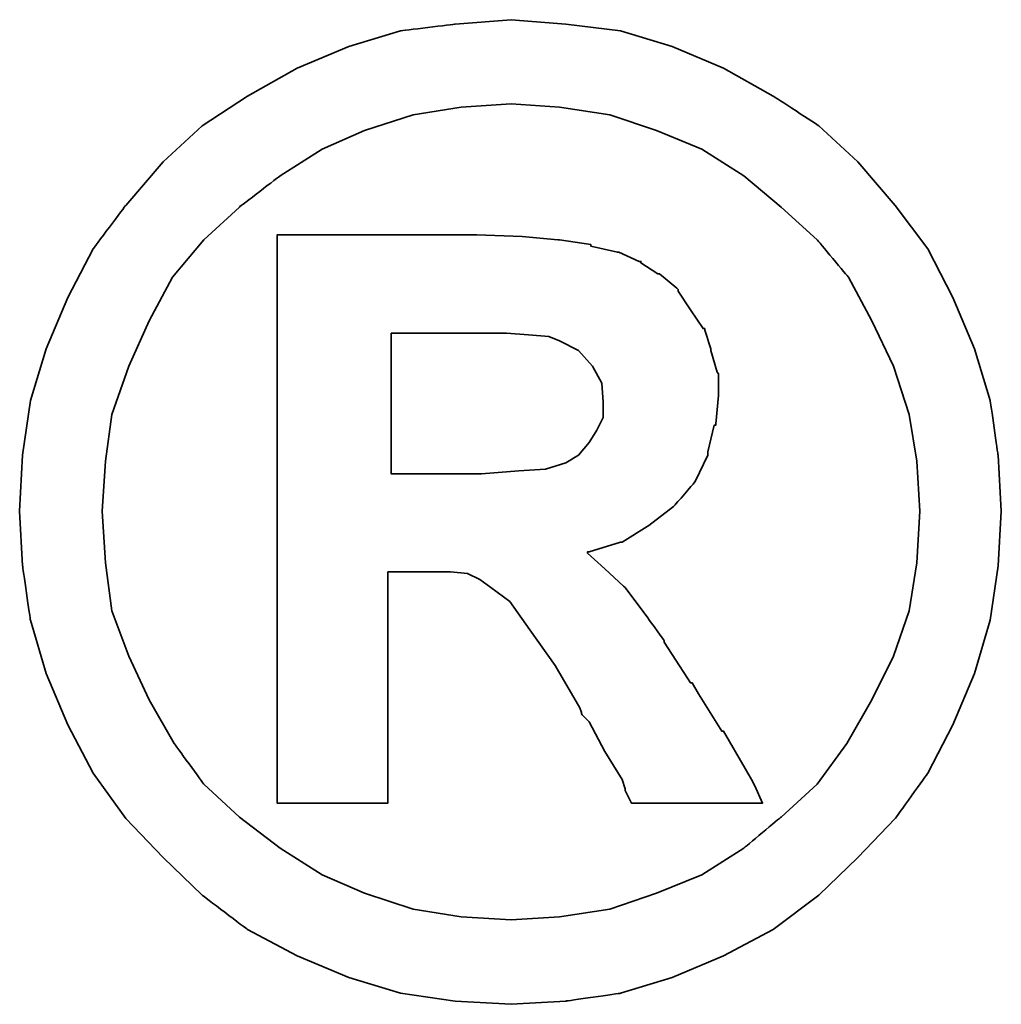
# Model space of a CAD drawing. Extents: x 26 to 212, y 72 to 159.
# Tile 47 of 49: x 164.08 to 165.1, y 124.21 to 125.23. Entities that reach past the tile are written whole.
import ezdxf

# ---------------------------------------------------------------- set-up
doc = ezdxf.new("R2010")
doc.units = 0
doc.header["$LTSCALE"] = 3
doc.header["$MEASUREMENT"] = 0
doc.layers.add('DIM', color=4, linetype='CONTINUOUS')
doc.layers.add('layer 1', color=7, linetype='CONTINUOUS')

# ---------------------------------------------------------------- blocks, each defined once
blk = doc.blocks.new('TBI MOTION logo(完整正式版)')
at = {"layer": 'layer 1', "color": 22, "lineweight": 35}
for points, knots in [([(81.20634, 4.98624), (81.20634, 4.98624), (81.18649, 5.32862), (81.18649, 5.32862), (81.18649, 5.32862), (81.18649, 5.32862), (81.13886, 5.66206), (81.13886, 5.66206), (81.13886, 5.66206), (81.13886, 5.66206), (81.04359, 5.97764), (81.04359, 5.97764), (81.04359, 5.97764), (81.04359, 5.97764), (80.91061, 6.29124), (80.91061, 6.29124), (80.91061, 6.29124), (80.91061, 6.29124), (80.75778, 6.58697), (80.75778, 6.58697), (80.75778, 6.58697), (80.75778, 6.58697), (80.5593, 6.85294), (80.5593, 6.85294), (80.5593, 6.85294), (80.5593, 6.85294), (80.33105, 7.1189), (80.33105, 7.1189), (80.33105, 7.1189), (80.33105, 7.1189), (80.09287, 7.33921), (80.09287, 7.33921), (80.09287, 7.33921), (80.09287, 7.33921), (79.815, 7.51982), (79.815, 7.51982), (79.815, 7.51982), (79.815, 7.51982), (79.51133, 7.69051), (79.51133, 7.69051), (79.51133, 7.69051), (79.51133, 7.69051), (79.19773, 7.8235), (79.19773, 7.8235), (79.19773, 7.8235), (79.19773, 7.8235), (78.88215, 7.91877), (78.88215, 7.91877), (78.88215, 7.91877), (78.88215, 7.91877), (78.54871, 7.95846), (78.54871, 7.95846), (78.54871, 7.95846), (78.54871, 7.95846), (78.21526, 7.98625), (78.21526, 7.98625), (78.21526, 7.98625), (78.21526, 7.98625), (77.87388, 7.95846), (77.87388, 7.95846), (77.87388, 7.95846), (77.87388, 7.95846), (77.54044, 7.91877), (77.54044, 7.91877), (77.54044, 7.91877), (77.54044, 7.91877), (77.22485, 7.8235), (77.22485, 7.8235), (77.22485, 7.8235), (77.22485, 7.8235), (76.91027, 7.69051), (76.91027, 7.69051), (76.91027, 7.69051), (76.91027, 7.69051), (76.6056, 7.51982), (76.6056, 7.51982), (76.6056, 7.51982), (76.6056, 7.51982), (76.32972, 7.33921), (76.32972, 7.33921), (76.32972, 7.33921), (76.32972, 7.33921), (76.09154, 7.1189), (76.09154, 7.1189), (76.09154, 7.1189), (76.09154, 7.1189), (75.86329, 6.85294), (75.86329, 6.85294), (75.86329, 6.85294), (75.86329, 6.85294), (75.66382, 6.58697), (75.66382, 6.58697), (75.66382, 6.58697), (75.66382, 6.58697), (75.51099, 6.29124), (75.51099, 6.29124), (75.51099, 6.29124), (75.51099, 6.29124), (75.37702, 5.97764), (75.37702, 5.97764), (75.37702, 5.97764), (75.37702, 5.97764), (75.28175, 5.66206), (75.28175, 5.66206), (75.28175, 5.66206), (75.28175, 5.66206), (75.23411, 5.32862), (75.23411, 5.32862), (75.23411, 5.32862), (75.23411, 5.32862), (75.21625, 4.98624), (75.21625, 4.98624), (75.21625, 4.98624), (75.21625, 4.98624), (75.23411, 4.6528), (75.23411, 4.6528), (75.23411, 4.6528), (75.23411, 4.6528), (75.28175, 4.32035), (75.28175, 4.32035), (75.28175, 4.32035), (75.28175, 4.32035), (75.37702, 3.99583), (75.37702, 3.99583), (75.37702, 3.99583), (75.37702, 3.99583), (75.51099, 3.68224), (75.51099, 3.68224), (75.51099, 3.68224), (75.51099, 3.68224), (75.66382, 3.38749), (75.66382, 3.38749), (75.66382, 3.38749), (75.66382, 3.38749), (75.86329, 3.10963), (75.86329, 3.10963), (75.86329, 3.10963), (75.86329, 3.10963), (76.09154, 2.87145), (76.09154, 2.87145), (76.09154, 2.87145), (76.09154, 2.87145), (76.32972, 2.6432), (76.32972, 2.6432), (76.32972, 2.6432), (76.32972, 2.6432), (76.6056, 2.43381), (76.6056, 2.43381), (76.6056, 2.43381), (76.6056, 2.43381), (76.91027, 2.27205), (76.91027, 2.27205), (76.91027, 2.27205), (76.91027, 2.27205), (77.22485, 2.13906), (77.22485, 2.13906), (77.22485, 2.13906), (77.22485, 2.13906), (77.54044, 2.0438), (77.54044, 2.0438), (77.54044, 2.0438), (77.54044, 2.0438), (77.87388, 1.99616), (77.87388, 1.99616), (77.87388, 1.99616), (77.87388, 1.99616), (78.21526, 1.97631), (78.21526, 1.97631), (78.21526, 1.97631), (78.21526, 1.97631), (78.54871, 1.99616), (78.54871, 1.99616), (78.54871, 1.99616), (78.54871, 1.99616), (78.88215, 2.0438), (78.88215, 2.0438), (78.88215, 2.0438), (78.88215, 2.0438), (79.19773, 2.13906), (79.19773, 2.13906), (79.19773, 2.13906), (79.19773, 2.13906), (79.51133, 2.27205), (79.51133, 2.27205), (79.51133, 2.27205), (79.51133, 2.27205), (79.815, 2.43381), (79.815, 2.43381), (79.815, 2.43381), (79.815, 2.43381), (80.09287, 2.6432), (80.09287, 2.6432), (80.09287, 2.6432), (80.09287, 2.6432), (80.33105, 2.87145), (80.33105, 2.87145), (80.33105, 2.87145), (80.33105, 2.87145), (80.5593, 3.10963), (80.5593, 3.10963), (80.5593, 3.10963), (80.5593, 3.10963), (80.75778, 3.38749), (80.75778, 3.38749), (80.75778, 3.38749), (80.75778, 3.38749), (80.91061, 3.68224), (80.91061, 3.68224), (80.91061, 3.68224), (80.91061, 3.68224), (81.04359, 3.99583), (81.04359, 3.99583), (81.04359, 3.99583), (81.04359, 3.99583), (81.13886, 4.32035), (81.13886, 4.32035), (81.13886, 4.32035), (81.13886, 4.32035), (81.18649, 4.6528), (81.18649, 4.6528), (81.18649, 4.6528), (81.18649, 4.6528), (81.20634, 4.98624), (81.20634, 4.98624)], [0, 0, 0, 0, 0.0178571, 0.0178571, 0.0178571, 0.0178572, 0.0357143, 0.0357143, 0.0357143, 0.0357143, 0.0535714, 0.0535714, 0.0535714, 0.0535714, 0.0714286, 0.0714286, 0.0714286, 0.0714286, 0.0892857, 0.0892857, 0.0892857, 0.0892857, 0.1071429, 0.1071429, 0.1071429, 0.1071429, 0.125, 0.125, 0.125, 0.125, 0.1428571, 0.1428571, 0.1428571, 0.1428572, 0.1607143, 0.1607143, 0.1607143, 0.1607143, 0.1785714, 0.1785714, 0.1785714, 0.1785714, 0.1964286, 0.1964286, 0.1964286, 0.1964286, 0.2142857, 0.2142857, 0.2142857, 0.2142857, 0.2321429, 0.2321429, 0.2321429, 0.2321429, 0.25, 0.25, 0.25, 0.25, 0.2678571, 0.2678571, 0.2678571, 0.2678572, 0.2857143, 0.2857143, 0.2857143, 0.2857143, 0.3035714, 0.3035714, 0.3035714, 0.3035714, 0.3214286, 0.3214286, 0.3214286, 0.3214286, 0.3392857, 0.3392857, 0.3392857, 0.3392857, 0.3571429, 0.3571429, 0.3571429, 0.3571429, 0.375, 0.375, 0.375, 0.375, 0.3928571, 0.3928571, 0.3928571, 0.3928572, 0.4107143, 0.4107143, 0.4107143, 0.4107143, 0.4285714, 0.4285714, 0.4285714, 0.4285714, 0.4464286, 0.4464286, 0.4464286, 0.4464286, 0.4642857, 0.4642857, 0.4642857, 0.4642857, 0.4821429, 0.4821429, 0.4821429, 0.4821429, 0.5, 0.5, 0.5, 0.5, 0.5178571, 0.5178571, 0.5178571, 0.5178572, 0.5357143, 0.5357143, 0.5357143, 0.5357143, 0.5535714, 0.5535714, 0.5535714, 0.5535714, 0.5714286, 0.5714286, 0.5714286, 0.5714286, 0.5892857, 0.5892857, 0.5892857, 0.5892857, 0.6071429, 0.6071429, 0.6071429, 0.6071429, 0.625, 0.625, 0.625, 0.625, 0.6428571, 0.6428571, 0.6428571, 0.6428572, 0.6607143, 0.6607143, 0.6607143, 0.6607143, 0.6785714, 0.6785714, 0.6785714, 0.6785714, 0.6964286, 0.6964286, 0.6964286, 0.6964286, 0.7142857, 0.7142857, 0.7142857, 0.7142857, 0.7321429, 0.7321429, 0.7321429, 0.7321429, 0.75, 0.75, 0.75, 0.75, 0.7678571, 0.7678571, 0.7678571, 0.7678572, 0.7857143, 0.7857143, 0.7857143, 0.7857143, 0.8035714, 0.8035714, 0.8035714, 0.8035714, 0.8214286, 0.8214286, 0.8214286, 0.8214286, 0.8392857, 0.8392857, 0.8392857, 0.8392857, 0.8571429, 0.8571429, 0.8571429, 0.8571429, 0.875, 0.875, 0.875, 0.875, 0.8928571, 0.8928571, 0.8928571, 0.8928572, 0.9107143, 0.9107143, 0.9107143, 0.9107143, 0.9285714, 0.9285714, 0.9285714, 0.9285714, 0.9464286, 0.9464286, 0.9464286, 0.9464286, 0.9642857, 0.9642857, 0.9642857, 0.9642857, 0.9821429, 0.9821429, 0.9821429, 0.9821429, 1, 1, 1, 1]), ([(80.71014, 4.98624), (80.71014, 4.98624), (80.69129, 5.29091), (80.69129, 5.29091), (80.69129, 5.29091), (80.69129, 5.29091), (80.64464, 5.57672), (80.64464, 5.57672), (80.64464, 5.57672), (80.64464, 5.57672), (80.54937, 5.87245), (80.54937, 5.87245), (80.54937, 5.87245), (80.54937, 5.87245), (80.41639, 6.14833), (80.41639, 6.14833), (80.41639, 6.14833), (80.41639, 6.14833), (80.27349, 6.41429), (80.27349, 6.41429), (80.27349, 6.41429), (80.27349, 6.41429), (80.08295, 6.64255), (80.08295, 6.64255), (80.08295, 6.64255), (80.08295, 6.64255), (79.86264, 6.84301), (79.86264, 6.84301), (79.86264, 6.84301), (79.86264, 6.84301), (79.63439, 7.03355), (79.63439, 7.03355), (79.63439, 7.03355), (79.63439, 7.03355), (79.37835, 7.1963), (79.37835, 7.1963), (79.37835, 7.1963), (79.37835, 7.1963), (79.10246, 7.30944), (79.10246, 7.30944), (79.10246, 7.30944), (79.10246, 7.30944), (78.81665, 7.40471), (78.81665, 7.40471), (78.81665, 7.40471), (78.81665, 7.40471), (78.511, 7.45234), (78.511, 7.45234), (78.511, 7.45234), (78.511, 7.45234), (78.21526, 7.47219), (78.21526, 7.47219), (78.21526, 7.47219), (78.21526, 7.47219), (77.9106, 7.45234), (77.9106, 7.45234), (77.9106, 7.45234), (77.9106, 7.45234), (77.61685, 7.40471), (77.61685, 7.40471), (77.61685, 7.40471), (77.61685, 7.40471), (77.32012, 7.30944), (77.32012, 7.30944), (77.32012, 7.30944), (77.32012, 7.30944), (77.06309, 7.1963), (77.06309, 7.1963), (77.06309, 7.1963), (77.06309, 7.1963), (76.80606, 7.03355), (76.80606, 7.03355), (76.80606, 7.03355), (76.80606, 7.03355), (76.55797, 6.84301), (76.55797, 6.84301), (76.55797, 6.84301), (76.55797, 6.84301), (76.34063, 6.64255), (76.34063, 6.64255), (76.34063, 6.64255), (76.34063, 6.64255), (76.1491, 6.41429), (76.1491, 6.41429), (76.1491, 6.41429), (76.1491, 6.41429), (76.0062, 6.14833), (76.0062, 6.14833), (76.0062, 6.14833), (76.0062, 6.14833), (75.88314, 5.87245), (75.88314, 5.87245), (75.88314, 5.87245), (75.88314, 5.87245), (75.77794, 5.57672), (75.77794, 5.57672), (75.77794, 5.57672), (75.77794, 5.57672), (75.73924, 5.29091), (75.73924, 5.29091), (75.73924, 5.29091), (75.73924, 5.29091), (75.72039, 4.98624), (75.72039, 4.98624), (75.72039, 4.98624), (75.72039, 4.98624), (75.73924, 4.67165), (75.73924, 4.67165), (75.73924, 4.67165), (75.73924, 4.67165), (75.77794, 4.37791), (75.77794, 4.37791), (75.77794, 4.37791), (75.77794, 4.37791), (75.88314, 4.10102), (75.88314, 4.10102), (75.88314, 4.10102), (75.88314, 4.10102), (76.0062, 3.83407), (76.0062, 3.83407), (76.0062, 3.83407), (76.0062, 3.83407), (76.15902, 3.56811), (76.15902, 3.56811), (76.15902, 3.56811), (76.15902, 3.56811), (76.34063, 3.32001), (76.34063, 3.32001), (76.34063, 3.32001), (76.34063, 3.32001), (76.55797, 3.11955), (76.55797, 3.11955), (76.55797, 3.11955), (76.55797, 3.11955), (76.80606, 2.92901), (76.80606, 2.92901), (76.80606, 2.92901), (76.80606, 2.92901), (77.06309, 2.76725), (77.06309, 2.76725), (77.06309, 2.76725), (77.06309, 2.76725), (77.32012, 2.65412), (77.32012, 2.65412), (77.32012, 2.65412), (77.32012, 2.65412), (77.61685, 2.55786), (77.61685, 2.55786), (77.61685, 2.55786), (77.61685, 2.55786), (77.9106, 2.51022), (77.9106, 2.51022), (77.9106, 2.51022), (77.9106, 2.51022), (78.21526, 2.49137), (78.21526, 2.49137), (78.21526, 2.49137), (78.21526, 2.49137), (78.511, 2.51022), (78.511, 2.51022), (78.511, 2.51022), (78.511, 2.51022), (78.81665, 2.55786), (78.81665, 2.55786), (78.81665, 2.55786), (78.81665, 2.55786), (79.10246, 2.65412), (79.10246, 2.65412), (79.10246, 2.65412), (79.10246, 2.65412), (79.37835, 2.76725), (79.37835, 2.76725), (79.37835, 2.76725), (79.37835, 2.76725), (79.63439, 2.92901), (79.63439, 2.92901), (79.63439, 2.92901), (79.63439, 2.92901), (79.86264, 3.11955), (79.86264, 3.11955), (79.86264, 3.11955), (79.86264, 3.11955), (80.08295, 3.32001), (80.08295, 3.32001), (80.08295, 3.32001), (80.08295, 3.32001), (80.26356, 3.56811), (80.26356, 3.56811), (80.26356, 3.56811), (80.26356, 3.56811), (80.41639, 3.83407), (80.41639, 3.83407), (80.41639, 3.83407), (80.41639, 3.83407), (80.54937, 4.10102), (80.54937, 4.10102), (80.54937, 4.10102), (80.54937, 4.10102), (80.64464, 4.37791), (80.64464, 4.37791), (80.64464, 4.37791), (80.64464, 4.37791), (80.69129, 4.67165), (80.69129, 4.67165), (80.69129, 4.67165), (80.69129, 4.67165), (80.71014, 4.98624), (80.71014, 4.98624)], [0, 0, 0, 0, 0.0192308, 0.0192308, 0.0192308, 0.0192308, 0.0384615, 0.0384615, 0.0384615, 0.0384615, 0.0576923, 0.0576923, 0.0576923, 0.0576923, 0.0769231, 0.0769231, 0.0769231, 0.0769231, 0.0961538, 0.0961538, 0.0961538, 0.0961539, 0.1153846, 0.1153846, 0.1153846, 0.1153846, 0.1346154, 0.1346154, 0.1346154, 0.1346154, 0.1538462, 0.1538462, 0.1538462, 0.1538462, 0.1730769, 0.1730769, 0.1730769, 0.1730769, 0.1923077, 0.1923077, 0.1923077, 0.1923077, 0.2115385, 0.2115385, 0.2115385, 0.2115385, 0.2307692, 0.2307692, 0.2307692, 0.2307692, 0.25, 0.25, 0.25, 0.25, 0.2692308, 0.2692308, 0.2692308, 0.2692308, 0.2884615, 0.2884615, 0.2884615, 0.2884615, 0.3076923, 0.3076923, 0.3076923, 0.3076923, 0.3269231, 0.3269231, 0.3269231, 0.3269231, 0.3461538, 0.3461538, 0.3461538, 0.3461539, 0.3653846, 0.3653846, 0.3653846, 0.3653846, 0.3846154, 0.3846154, 0.3846154, 0.3846154, 0.4038462, 0.4038462, 0.4038462, 0.4038462, 0.4230769, 0.4230769, 0.4230769, 0.4230769, 0.4423077, 0.4423077, 0.4423077, 0.4423077, 0.4615385, 0.4615385, 0.4615385, 0.4615385, 0.4807692, 0.4807692, 0.4807692, 0.4807692, 0.5, 0.5, 0.5, 0.5, 0.5192308, 0.5192308, 0.5192308, 0.5192308, 0.5384615, 0.5384615, 0.5384615, 0.5384615, 0.5576923, 0.5576923, 0.5576923, 0.5576923, 0.5769231, 0.5769231, 0.5769231, 0.5769231, 0.5961538, 0.5961538, 0.5961538, 0.5961539, 0.6153846, 0.6153846, 0.6153846, 0.6153846, 0.6346154, 0.6346154, 0.6346154, 0.6346154, 0.6538462, 0.6538462, 0.6538462, 0.6538462, 0.6730769, 0.6730769, 0.6730769, 0.6730769, 0.6923077, 0.6923077, 0.6923077, 0.6923077, 0.7115385, 0.7115385, 0.7115385, 0.7115385, 0.7307692, 0.7307692, 0.7307692, 0.7307692, 0.75, 0.75, 0.75, 0.75, 0.7692308, 0.7692308, 0.7692308, 0.7692308, 0.7884615, 0.7884615, 0.7884615, 0.7884615, 0.8076923, 0.8076923, 0.8076923, 0.8076923, 0.8269231, 0.8269231, 0.8269231, 0.8269231, 0.8461538, 0.8461538, 0.8461538, 0.8461539, 0.8653846, 0.8653846, 0.8653846, 0.8653846, 0.8846154, 0.8846154, 0.8846154, 0.8846154, 0.9038462, 0.9038462, 0.9038462, 0.9038462, 0.9230769, 0.9230769, 0.9230769, 0.9230769, 0.9423077, 0.9423077, 0.9423077, 0.9423077, 0.9615385, 0.9615385, 0.9615385, 0.9615385, 0.9807692, 0.9807692, 0.9807692, 0.9807692, 1, 1, 1, 1]), ([(76.78721, 3.2823), (76.78721, 3.2823), (76.78721, 3.32001), (76.78721, 3.32001), (76.78721, 3.32001), (76.78721, 3.32001), (76.78721, 3.42422), (76.78721, 3.42422), (76.78721, 3.42422), (76.78721, 3.42422), (76.78721, 3.59689), (76.78721, 3.59689), (76.78721, 3.59689), (76.78721, 3.59689), (76.78721, 3.80529), (76.78721, 3.80529), (76.78721, 3.80529), (76.78721, 3.80529), (76.78721, 4.0524), (76.78721, 4.0524), (76.78721, 4.0524), (76.78721, 4.0524), (76.78721, 4.32035), (76.78721, 4.32035), (76.78721, 4.32035), (76.78721, 4.32035), (76.78721, 4.92868), (76.78721, 4.92868), (76.78721, 4.92868), (76.78721, 4.92868), (76.78721, 5.53801), (76.78721, 5.53801), (76.78721, 5.53801), (76.78721, 5.53801), (76.78721, 5.82482), (76.78721, 5.82482), (76.78721, 5.82482), (76.78721, 5.82482), (76.78721, 6.07291), (76.78721, 6.07291), (76.78721, 6.07291), (76.78721, 6.07291), (76.78721, 6.30017), (76.78721, 6.30017), (76.78721, 6.30017), (76.78721, 6.30017), (76.78721, 6.45399), (76.78721, 6.45399), (76.78721, 6.45399), (76.78721, 6.45399), (76.78721, 6.5572), (76.78721, 6.5572), (76.78721, 6.5572), (76.78721, 6.5572), (76.78721, 6.59689), (76.78721, 6.59689), (76.78721, 6.59689), (76.78721, 6.59689), (76.78721, 6.67232), (76.78721, 6.67232), (76.78721, 6.67232), (76.78721, 6.67232), (76.8537, 6.67232), (76.8537, 6.67232), (76.8537, 6.67232), (76.8537, 6.67232), (76.87355, 6.67232), (76.87355, 6.67232), (76.87355, 6.67232), (76.87355, 6.67232), (76.91027, 6.67232), (76.91027, 6.67232), (76.91027, 6.67232), (76.91027, 6.67232), (77.04424, 6.67232), (77.04424, 6.67232), (77.04424, 6.67232), (77.04424, 6.67232), (77.22485, 6.67232), (77.22485, 6.67232), (77.22485, 6.67232), (77.22485, 6.67232), (77.43524, 6.67232), (77.43524, 6.67232), (77.43524, 6.67232), (77.43524, 6.67232), (77.65357, 6.67232), (77.65357, 6.67232), (77.65357, 6.67232), (77.65357, 6.67232), (77.82625, 6.67232), (77.82625, 6.67232), (77.82625, 6.67232), (77.82625, 6.67232), (77.94037, 6.67232), (77.94037, 6.67232), (77.94037, 6.67232), (77.94037, 6.67232), (77.97709, 6.67232), (77.97709, 6.67232), (77.97709, 6.67232), (77.97709, 6.67232), (77.99694, 6.67232), (77.99694, 6.67232), (77.99694, 6.67232), (77.99694, 6.67232), (78.00686, 6.67232), (78.00686, 6.67232), (78.00686, 6.67232), (78.00686, 6.67232), (78.28275, 6.6624), (78.28275, 6.6624), (78.28275, 6.6624), (78.28275, 6.6624), (78.50107, 6.64255), (78.50107, 6.64255), (78.50107, 6.64255), (78.50107, 6.64255), (78.511, 6.64255), (78.511, 6.64255), (78.511, 6.64255), (78.511, 6.64255), (78.70154, 6.61476), (78.70154, 6.61476), (78.70154, 6.61476), (78.70154, 6.61476), (78.70154, 6.60483), (78.70154, 6.60483), (78.70154, 6.60483), (78.70154, 6.60483), (78.86429, 6.56713), (78.86429, 6.56713), (78.86429, 6.56713), (78.86429, 6.56713), (78.87223, 6.56713), (78.87223, 6.56713), (78.87223, 6.56713), (78.87223, 6.56713), (78.99727, 6.51056), (78.99727, 6.51056), (78.99727, 6.51056), (78.99727, 6.51056), (79.00719, 6.51056), (79.00719, 6.51056), (79.00719, 6.51056), (79.00719, 6.51056), (79.00719, 6.50162), (79.00719, 6.50162), (79.00719, 6.50162), (79.00719, 6.50162), (79.1104, 6.43415), (79.1104, 6.43415), (79.1104, 6.43415), (79.1104, 6.43415), (79.12132, 6.43415), (79.12132, 6.43415), (79.12132, 6.43415), (79.12132, 6.43415), (79.22552, 6.34781), (79.22552, 6.34781), (79.22552, 6.34781), (79.22552, 6.34781), (79.23544, 6.33888), (79.23544, 6.33888), (79.23544, 6.33888), (79.23544, 6.33888), (79.23544, 6.32895), (79.23544, 6.32895), (79.23544, 6.32895), (79.23544, 6.32895), (79.31087, 6.21483), (79.31087, 6.21483), (79.31087, 6.21483), (79.31087, 6.21483), (79.38629, 6.1007), (79.38629, 6.1007), (79.38629, 6.1007), (79.38629, 6.1007), (79.3972, 6.1007), (79.3972, 6.1007), (79.3972, 6.1007), (79.3972, 6.1007), (79.3972, 6.09078), (79.3972, 6.09078), (79.3972, 6.09078), (79.3972, 6.09078), (79.43392, 5.97764), (79.43392, 5.97764), (79.43392, 5.97764), (79.43392, 5.97764), (79.43392, 5.96772), (79.43392, 5.96772), (79.43392, 5.96772), (79.43392, 5.96772), (79.47362, 5.83474), (79.47362, 5.83474), (79.47362, 5.83474), (79.47362, 5.83474), (79.48156, 5.82482), (79.48156, 5.82482), (79.48156, 5.82482), (79.48156, 5.82482), (79.48156, 5.69977), (79.48156, 5.69977), (79.48156, 5.69977), (79.48156, 5.69977), (79.48156, 5.69183), (79.48156, 5.69183), (79.48156, 5.69183), (79.48156, 5.69183), (79.4637, 5.51915), (79.4637, 5.51915), (79.4637, 5.51915), (79.4637, 5.51915), (79.4637, 5.51122), (79.4637, 5.51122), (79.4637, 5.51122), (79.4637, 5.51122), (79.45377, 5.51122), (79.45377, 5.51122), (79.45377, 5.51122), (79.45377, 5.51122), (79.41507, 5.34847), (79.41507, 5.34847), (79.41507, 5.34847), (79.41507, 5.34847), (79.41507, 5.33854), (79.41507, 5.33854), (79.41507, 5.33854), (79.41507, 5.33854), (79.41507, 5.32862), (79.41507, 5.32862), (79.41507, 5.32862), (79.41507, 5.32862), (79.33865, 5.16785), (79.33865, 5.16785), (79.33865, 5.16785), (79.33865, 5.16785), (79.33071, 5.15693), (79.33071, 5.15693), (79.33071, 5.15693), (79.33071, 5.15693), (79.2156, 5.02495), (79.2156, 5.02495), (79.2156, 5.02495), (79.2156, 5.02495), (79.20567, 5.01502), (79.20567, 5.01502), (79.20567, 5.01502), (79.20567, 5.01502), (79.05483, 4.89991), (79.05483, 4.89991), (79.05483, 4.89991), (79.05483, 4.89991), (79.04491, 4.89197), (79.04491, 4.89197), (79.04491, 4.89197), (79.04491, 4.89197), (78.89208, 4.7967), (78.89208, 4.7967), (78.89208, 4.7967), (78.89208, 4.7967), (78.88215, 4.7967), (78.88215, 4.7967), (78.88215, 4.7967), (78.88215, 4.7967), (78.69161, 4.73913), (78.69161, 4.73913), (78.69161, 4.73913), (78.69161, 4.73913), (78.68169, 4.73913), (78.68169, 4.73913), (78.68169, 4.73913), (78.68169, 4.73913), (78.68169, 4.72921), (78.68169, 4.72921), (78.68169, 4.72921), (78.68169, 4.72921), (78.78688, 4.63394), (78.78688, 4.63394), (78.78688, 4.63394), (78.78688, 4.63394), (78.902, 4.52875), (78.902, 4.52875), (78.902, 4.52875), (78.902, 4.52875), (78.91093, 4.52081), (78.91093, 4.52081), (78.91093, 4.52081), (78.91093, 4.52081), (79.02506, 4.36798), (79.02506, 4.36798), (79.02506, 4.36798), (79.02506, 4.36798), (79.1501, 4.1953), (79.1501, 4.1953), (79.1501, 4.1953), (79.1501, 4.1953), (79.1501, 4.18736), (79.1501, 4.18736), (79.1501, 4.18736), (79.1501, 4.18736), (79.29201, 3.96705), (79.29201, 3.96705), (79.29201, 3.96705), (79.29201, 3.96705), (79.31087, 3.93828), (79.31087, 3.93828), (79.31087, 3.93828), (79.31087, 3.93828), (79.32079, 3.93828), (79.32079, 3.93828), (79.32079, 3.93828), (79.32079, 3.93828), (79.3585, 3.87178), (79.3585, 3.87178), (79.3585, 3.87178), (79.3585, 3.87178), (79.50141, 3.64353), (79.50141, 3.64353), (79.50141, 3.64353), (79.50141, 3.64353), (79.51133, 3.64353), (79.51133, 3.64353), (79.51133, 3.64353), (79.51133, 3.64353), (79.64431, 3.41528), (79.64431, 3.41528), (79.64431, 3.41528), (79.64431, 3.41528), (79.68202, 3.3478), (79.68202, 3.3478), (79.68202, 3.3478), (79.68202, 3.3478), (79.70187, 3.31009), (79.70187, 3.31009), (79.70187, 3.31009), (79.70187, 3.31009), (79.7495, 3.2049), (79.7495, 3.2049), (79.7495, 3.2049), (79.7495, 3.2049), (79.64431, 3.2049), (79.64431, 3.2049), (79.64431, 3.2049), (79.64431, 3.2049), (79.62546, 3.2049), (79.62546, 3.2049), (79.62546, 3.2049), (79.62546, 3.2049), (79.53912, 3.2049), (79.53912, 3.2049), (79.53912, 3.2049), (79.53912, 3.2049), (79.31087, 3.2049), (79.31087, 3.2049), (79.31087, 3.2049), (79.31087, 3.2049), (79.08262, 3.2049), (79.08262, 3.2049), (79.08262, 3.2049), (79.08262, 3.2049), (79.00719, 3.2049), (79.00719, 3.2049), (79.00719, 3.2049), (79.00719, 3.2049), (78.98735, 3.2049), (78.98735, 3.2049), (78.98735, 3.2049), (78.98735, 3.2049), (78.94964, 3.2049), (78.94964, 3.2049), (78.94964, 3.2049), (78.94964, 3.2049), (78.92979, 3.24459), (78.92979, 3.24459), (78.92979, 3.24459), (78.92979, 3.24459), (78.91093, 3.2823), (78.91093, 3.2823), (78.91093, 3.2823), (78.91093, 3.2823), (78.91093, 3.29223), (78.91093, 3.29223), (78.91093, 3.29223), (78.91093, 3.29223), (78.89208, 3.3478), (78.89208, 3.3478), (78.89208, 3.3478), (78.89208, 3.3478), (78.78688, 3.52048), (78.78688, 3.52048), (78.78688, 3.52048), (78.78688, 3.52048), (78.69161, 3.7001), (78.69161, 3.7001), (78.69161, 3.7001), (78.69161, 3.7001), (78.6539, 3.7388), (78.6539, 3.7388), (78.6539, 3.7388), (78.6539, 3.7388), (78.64398, 3.74873), (78.64398, 3.74873), (78.64398, 3.74873), (78.64398, 3.74873), (78.64398, 3.75766), (78.64398, 3.75766), (78.64398, 3.75766), (78.64398, 3.75766), (78.63405, 3.78644), (78.63405, 3.78644), (78.63405, 3.78644), (78.63405, 3.78644), (78.48321, 4.04347), (78.48321, 4.04347), (78.48321, 4.04347), (78.48321, 4.04347), (78.33038, 4.2618), (78.33038, 4.2618), (78.33038, 4.2618), (78.33038, 4.2618), (78.20732, 4.43447), (78.20732, 4.43447), (78.20732, 4.43447), (78.20732, 4.43447), (78.09221, 4.52081), (78.09221, 4.52081), (78.09221, 4.52081), (78.09221, 4.52081), (78.02472, 4.56845), (78.02472, 4.56845), (78.02472, 4.56845), (78.02472, 4.56845), (77.9493, 4.60616), (77.9493, 4.60616), (77.9493, 4.60616), (77.9493, 4.60616), (77.8451, 4.61608), (77.8451, 4.61608), (77.8451, 4.61608), (77.8451, 4.61608), (77.71113, 4.61608), (77.71113, 4.61608), (77.71113, 4.61608), (77.71113, 4.61608), (77.69128, 4.61608), (77.69128, 4.61608), (77.69128, 4.61608), (77.69128, 4.61608), (77.67342, 4.61608), (77.67342, 4.61608), (77.67342, 4.61608), (77.67342, 4.61608), (77.5583, 4.61608), (77.5583, 4.61608), (77.5583, 4.61608), (77.5583, 4.61608), (77.46303, 4.61608), (77.46303, 4.61608), (77.46303, 4.61608), (77.46303, 4.61608), (77.46303, 4.54761), (77.46303, 4.54761), (77.46303, 4.54761), (77.46303, 4.54761), (77.46303, 4.47318), (77.46303, 4.47318), (77.46303, 4.47318), (77.46303, 4.47318), (77.46303, 4.24294), (77.46303, 4.24294), (77.46303, 4.24294), (77.46303, 4.24294), (77.46303, 3.99583), (77.46303, 3.99583), (77.46303, 3.99583), (77.46303, 3.99583), (77.46303, 3.72888), (77.46303, 3.72888), (77.46303, 3.72888), (77.46303, 3.72888), (77.46303, 3.51055), (77.46303, 3.51055), (77.46303, 3.51055), (77.46303, 3.51055), (77.46303, 3.42422), (77.46303, 3.42422), (77.46303, 3.42422), (77.46303, 3.42422), (77.46303, 3.35773), (77.46303, 3.35773), (77.46303, 3.35773), (77.46303, 3.35773), (77.46303, 3.30017), (77.46303, 3.30017), (77.46303, 3.30017), (77.46303, 3.30017), (77.46303, 3.2823), (77.46303, 3.2823), (77.46303, 3.2823), (77.46303, 3.2823), (77.46303, 3.2049), (77.46303, 3.2049), (77.46303, 3.2049), (77.46303, 3.2049), (77.39753, 3.2049), (77.39753, 3.2049), (77.39753, 3.2049), (77.39753, 3.2049), (77.37768, 3.2049), (77.37768, 3.2049), (77.37768, 3.2049), (77.37768, 3.2049), (77.32012, 3.2049), (77.32012, 3.2049), (77.32012, 3.2049), (77.32012, 3.2049), (77.12165, 3.2049), (77.12165, 3.2049), (77.12165, 3.2049), (77.12165, 3.2049), (76.94897, 3.2049), (76.94897, 3.2049), (76.94897, 3.2049), (76.94897, 3.2049), (76.8924, 3.2049), (76.8924, 3.2049), (76.8924, 3.2049), (76.8924, 3.2049), (76.8537, 3.2049), (76.8537, 3.2049), (76.8537, 3.2049), (76.8537, 3.2049), (76.78721, 3.2049), (76.78721, 3.2049), (76.78721, 3.2049), (76.78721, 3.2049), (76.78721, 3.2823), (76.78721, 3.2823)], [0, 0, 0, 0, 0.0074074, 0.0074074, 0.0074074, 0.0074074, 0.0148148, 0.0148148, 0.0148148, 0.0148148, 0.0222222, 0.0222222, 0.0222222, 0.0222222, 0.0296296, 0.0296296, 0.0296296, 0.0296296, 0.037037, 0.037037, 0.037037, 0.037037, 0.0444444, 0.0444444, 0.0444444, 0.0444445, 0.0518519, 0.0518519, 0.0518519, 0.0518519, 0.0592593, 0.0592593, 0.0592593, 0.0592593, 0.0666667, 0.0666667, 0.0666667, 0.0666667, 0.0740741, 0.0740741, 0.0740741, 0.0740741, 0.0814815, 0.0814815, 0.0814815, 0.0814815, 0.0888889, 0.0888889, 0.0888889, 0.0888889, 0.0962963, 0.0962963, 0.0962963, 0.0962963, 0.1037037, 0.1037037, 0.1037037, 0.1037037, 0.1111111, 0.1111111, 0.1111111, 0.1111111, 0.1185185, 0.1185185, 0.1185185, 0.1185185, 0.1259259, 0.1259259, 0.1259259, 0.1259259, 0.1333333, 0.1333333, 0.1333333, 0.1333333, 0.1407407, 0.1407407, 0.1407407, 0.1407408, 0.1481481, 0.1481481, 0.1481481, 0.1481482, 0.1555556, 0.1555556, 0.1555556, 0.1555556, 0.162963, 0.162963, 0.162963, 0.162963, 0.1703704, 0.1703704, 0.1703704, 0.1703704, 0.1777778, 0.1777778, 0.1777778, 0.1777778, 0.1851852, 0.1851852, 0.1851852, 0.1851852, 0.1925926, 0.1925926, 0.1925926, 0.1925926, 0.2, 0.2, 0.2, 0.2, 0.2074074, 0.2074074, 0.2074074, 0.2074074, 0.2148148, 0.2148148, 0.2148148, 0.2148148, 0.2222222, 0.2222222, 0.2222222, 0.2222222, 0.2296296, 0.2296296, 0.2296296, 0.2296296, 0.237037, 0.237037, 0.237037, 0.237037, 0.2444444, 0.2444444, 0.2444444, 0.2444445, 0.2518519, 0.2518519, 0.2518519, 0.2518519, 0.2592593, 0.2592593, 0.2592593, 0.2592593, 0.2666667, 0.2666667, 0.2666667, 0.2666667, 0.2740741, 0.2740741, 0.2740741, 0.2740741, 0.2814815, 0.2814815, 0.2814815, 0.2814815, 0.2888889, 0.2888889, 0.2888889, 0.2888889, 0.2962963, 0.2962963, 0.2962963, 0.2962963, 0.3037037, 0.3037037, 0.3037037, 0.3037037, 0.3111111, 0.3111111, 0.3111111, 0.3111111, 0.3185185, 0.3185185, 0.3185185, 0.3185185, 0.3259259, 0.3259259, 0.3259259, 0.3259259, 0.3333333, 0.3333333, 0.3333333, 0.3333333, 0.3407407, 0.3407407, 0.3407407, 0.3407408, 0.3481481, 0.3481481, 0.3481481, 0.3481482, 0.3555556, 0.3555556, 0.3555556, 0.3555556, 0.362963, 0.362963, 0.362963, 0.362963, 0.3703704, 0.3703704, 0.3703704, 0.3703704, 0.3777778, 0.3777778, 0.3777778, 0.3777778, 0.3851852, 0.3851852, 0.3851852, 0.3851852, 0.3925926, 0.3925926, 0.3925926, 0.3925926, 0.4, 0.4, 0.4, 0.4, 0.4074074, 0.4074074, 0.4074074, 0.4074074, 0.4148148, 0.4148148, 0.4148148, 0.4148148, 0.4222222, 0.4222222, 0.4222222, 0.4222222, 0.4296296, 0.4296296, 0.4296296, 0.4296296, 0.437037, 0.437037, 0.437037, 0.437037, 0.4444444, 0.4444444, 0.4444444, 0.4444445, 0.4518519, 0.4518519, 0.4518519, 0.4518519, 0.4592593, 0.4592593, 0.4592593, 0.4592593, 0.4666667, 0.4666667, 0.4666667, 0.4666667, 0.4740741, 0.4740741, 0.4740741, 0.4740741, 0.4814815, 0.4814815, 0.4814815, 0.4814815, 0.4888889, 0.4888889, 0.4888889, 0.4888889, 0.4962963, 0.4962963, 0.4962963, 0.4962963, 0.5037037, 0.5037037, 0.5037037, 0.5037037, 0.5111111, 0.5111111, 0.5111111, 0.5111111, 0.5185185, 0.5185185, 0.5185185, 0.5185185, 0.5259259, 0.5259259, 0.5259259, 0.5259259, 0.5333333, 0.5333333, 0.5333333, 0.5333333, 0.5407407, 0.5407407, 0.5407407, 0.5407408, 0.5481481, 0.5481481, 0.5481481, 0.5481482, 0.5555556, 0.5555556, 0.5555556, 0.5555556, 0.562963, 0.562963, 0.562963, 0.562963, 0.5703704, 0.5703704, 0.5703704, 0.5703704, 0.5777778, 0.5777778, 0.5777778, 0.5777778, 0.5851852, 0.5851852, 0.5851852, 0.5851852, 0.5925926, 0.5925926, 0.5925926, 0.5925926, 0.6, 0.6, 0.6, 0.6, 0.6074074, 0.6074074, 0.6074074, 0.6074074, 0.6148148, 0.6148148, 0.6148148, 0.6148148, 0.6222222, 0.6222222, 0.6222222, 0.6222222, 0.6296296, 0.6296296, 0.6296296, 0.6296296, 0.637037, 0.637037, 0.637037, 0.637037, 0.6444444, 0.6444444, 0.6444444, 0.6444445, 0.6518519, 0.6518519, 0.6518519, 0.6518519, 0.6592593, 0.6592593, 0.6592593, 0.6592593, 0.6666667, 0.6666667, 0.6666667, 0.6666667, 0.6740741, 0.6740741, 0.6740741, 0.6740741, 0.6814815, 0.6814815, 0.6814815, 0.6814815, 0.6888889, 0.6888889, 0.6888889, 0.6888889, 0.6962963, 0.6962963, 0.6962963, 0.6962963, 0.7037037, 0.7037037, 0.7037037, 0.7037037, 0.7111111, 0.7111111, 0.7111111, 0.7111111, 0.7185185, 0.7185185, 0.7185185, 0.7185185, 0.7259259, 0.7259259, 0.7259259, 0.7259259, 0.7333333, 0.7333333, 0.7333333, 0.7333333, 0.7407407, 0.7407407, 0.7407407, 0.7407408, 0.7481481, 0.7481481, 0.7481481, 0.7481482, 0.7555556, 0.7555556, 0.7555556, 0.7555556, 0.762963, 0.762963, 0.762963, 0.762963, 0.7703704, 0.7703704, 0.7703704, 0.7703704, 0.7777778, 0.7777778, 0.7777778, 0.7777778, 0.7851852, 0.7851852, 0.7851852, 0.7851852, 0.7925926, 0.7925926, 0.7925926, 0.7925926, 0.8, 0.8, 0.8, 0.8, 0.8074074, 0.8074074, 0.8074074, 0.8074074, 0.8148148, 0.8148148, 0.8148148, 0.8148148, 0.8222222, 0.8222222, 0.8222222, 0.8222222, 0.8296296, 0.8296296, 0.8296296, 0.8296296, 0.837037, 0.837037, 0.837037, 0.837037, 0.8444444, 0.8444444, 0.8444444, 0.8444445, 0.8518519, 0.8518519, 0.8518519, 0.8518519, 0.8592593, 0.8592593, 0.8592593, 0.8592593, 0.8666667, 0.8666667, 0.8666667, 0.8666667, 0.8740741, 0.8740741, 0.8740741, 0.8740741, 0.8814815, 0.8814815, 0.8814815, 0.8814815, 0.8888889, 0.8888889, 0.8888889, 0.8888889, 0.8962963, 0.8962963, 0.8962963, 0.8962963, 0.9037037, 0.9037037, 0.9037037, 0.9037037, 0.9111111, 0.9111111, 0.9111111, 0.9111111, 0.9185185, 0.9185185, 0.9185185, 0.9185185, 0.9259259, 0.9259259, 0.9259259, 0.9259259, 0.9333333, 0.9333333, 0.9333333, 0.9333333, 0.9407407, 0.9407407, 0.9407407, 0.9407408, 0.9481481, 0.9481481, 0.9481481, 0.9481482, 0.9555556, 0.9555556, 0.9555556, 0.9555556, 0.962963, 0.962963, 0.962963, 0.962963, 0.9703704, 0.9703704, 0.9703704, 0.9703704, 0.9777778, 0.9777778, 0.9777778, 0.9777778, 0.9851852, 0.9851852, 0.9851852, 0.9851852, 0.9925926, 0.9925926, 0.9925926, 0.9925926, 1, 1, 1, 1]), ([(77.48288, 6.07291), (77.48288, 6.07291), (77.48288, 5.99551), (77.48288, 5.99551), (77.48288, 5.99551), (77.48288, 5.99551), (77.48288, 5.82482), (77.48288, 5.82482), (77.48288, 5.82482), (77.48288, 5.82482), (77.48288, 5.63328), (77.48288, 5.63328), (77.48288, 5.63328), (77.48288, 5.63328), (77.48288, 5.46358), (77.48288, 5.46358), (77.48288, 5.46358), (77.48288, 5.46358), (77.48288, 5.29091), (77.48288, 5.29091), (77.48288, 5.29091), (77.48288, 5.29091), (77.48288, 5.21449), (77.48288, 5.21449), (77.48288, 5.21449), (77.48288, 5.21449), (77.50074, 5.21449), (77.50074, 5.21449), (77.50074, 5.21449), (77.50074, 5.21449), (77.71113, 5.21449), (77.71113, 5.21449), (77.71113, 5.21449), (77.71113, 5.21449), (77.94037, 5.21449), (77.94037, 5.21449), (77.94037, 5.21449), (77.94037, 5.21449), (78.01579, 5.21449), (78.01579, 5.21449), (78.01579, 5.21449), (78.01579, 5.21449), (78.03465, 5.21449), (78.03465, 5.21449), (78.03465, 5.21449), (78.03465, 5.21449), (78.2629, 5.23335), (78.2629, 5.23335), (78.2629, 5.23335), (78.2629, 5.23335), (78.42565, 5.24327), (78.42565, 5.24327), (78.42565, 5.24327), (78.42565, 5.24327), (78.54871, 5.28098), (78.54871, 5.28098), (78.54871, 5.28098), (78.54871, 5.28098), (78.62611, 5.32862), (78.62611, 5.32862), (78.62611, 5.32862), (78.62611, 5.32862), (78.69161, 5.40503), (78.69161, 5.40503), (78.69161, 5.40503), (78.69161, 5.40503), (78.73925, 5.48145), (78.73925, 5.48145), (78.73925, 5.48145), (78.73925, 5.48145), (78.77696, 5.55885), (78.77696, 5.55885), (78.77696, 5.55885), (78.77696, 5.55885), (78.77696, 5.65214), (78.77696, 5.65214), (78.77696, 5.65214), (78.77696, 5.65214), (78.76902, 5.76726), (78.76902, 5.76726), (78.76902, 5.76726), (78.76902, 5.76726), (78.71146, 5.87245), (78.71146, 5.87245), (78.71146, 5.87245), (78.71146, 5.87245), (78.62611, 5.96772), (78.62611, 5.96772), (78.62611, 5.96772), (78.62611, 5.96772), (78.511, 6.02528), (78.511, 6.02528), (78.511, 6.02528), (78.511, 6.02528), (78.44451, 6.05306), (78.44451, 6.05306), (78.44451, 6.05306), (78.44451, 6.05306), (78.32046, 6.06299), (78.32046, 6.06299), (78.32046, 6.06299), (78.32046, 6.06299), (78.18748, 6.07291), (78.18748, 6.07291), (78.18748, 6.07291), (78.18748, 6.07291), (77.99694, 6.07291), (77.99694, 6.07291), (77.99694, 6.07291), (77.99694, 6.07291), (77.97709, 6.07291), (77.97709, 6.07291), (77.97709, 6.07291), (77.97709, 6.07291), (77.90167, 6.07291), (77.90167, 6.07291), (77.90167, 6.07291), (77.90167, 6.07291), (77.69128, 6.07291), (77.69128, 6.07291), (77.69128, 6.07291), (77.69128, 6.07291), (77.50074, 6.07291), (77.50074, 6.07291), (77.50074, 6.07291), (77.50074, 6.07291), (77.48288, 6.07291), (77.48288, 6.07291)], [0, 0, 0, 0, 0.03125, 0.03125, 0.03125, 0.03125, 0.0625, 0.0625, 0.0625, 0.0625, 0.09375, 0.09375, 0.09375, 0.09375, 0.125, 0.125, 0.125, 0.125, 0.15625, 0.15625, 0.15625, 0.15625, 0.1875, 0.1875, 0.1875, 0.1875, 0.21875, 0.21875, 0.21875, 0.21875, 0.25, 0.25, 0.25, 0.25, 0.28125, 0.28125, 0.28125, 0.28125, 0.3125, 0.3125, 0.3125, 0.3125, 0.34375, 0.34375, 0.34375, 0.34375, 0.375, 0.375, 0.375, 0.375, 0.40625, 0.40625, 0.40625, 0.40625, 0.4375, 0.4375, 0.4375, 0.4375, 0.46875, 0.46875, 0.46875, 0.46875, 0.5, 0.5, 0.5, 0.5, 0.53125, 0.53125, 0.53125, 0.53125, 0.5625, 0.5625, 0.5625, 0.5625, 0.59375, 0.59375, 0.59375, 0.59375, 0.625, 0.625, 0.625, 0.625, 0.65625, 0.65625, 0.65625, 0.65625, 0.6875, 0.6875, 0.6875, 0.6875, 0.71875, 0.71875, 0.71875, 0.71875, 0.75, 0.75, 0.75, 0.75, 0.78125, 0.78125, 0.78125, 0.78125, 0.8125, 0.8125, 0.8125, 0.8125, 0.84375, 0.84375, 0.84375, 0.84375, 0.875, 0.875, 0.875, 0.875, 0.90625, 0.90625, 0.90625, 0.90625, 0.9375, 0.9375, 0.9375, 0.9375, 0.96875, 0.96875, 0.96875, 0.96875, 1, 1, 1, 1])]:
    blk.add_open_spline(points, degree=3, knots=knots, dxfattribs=at)

msp = doc.modelspace()

# ---------------------------------------------------------------- block references
at = {"layer": 'DIM', "color": 0, "xscale": 0.1702727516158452, "yscale": 0.1702727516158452, "zscale": 0.1702727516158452}
msp.add_blockref('TBI MOTION logo(完整正式版)', (151.2718, 123.8729), dxfattribs=at)

doc.saveas('drawing.dxf')
